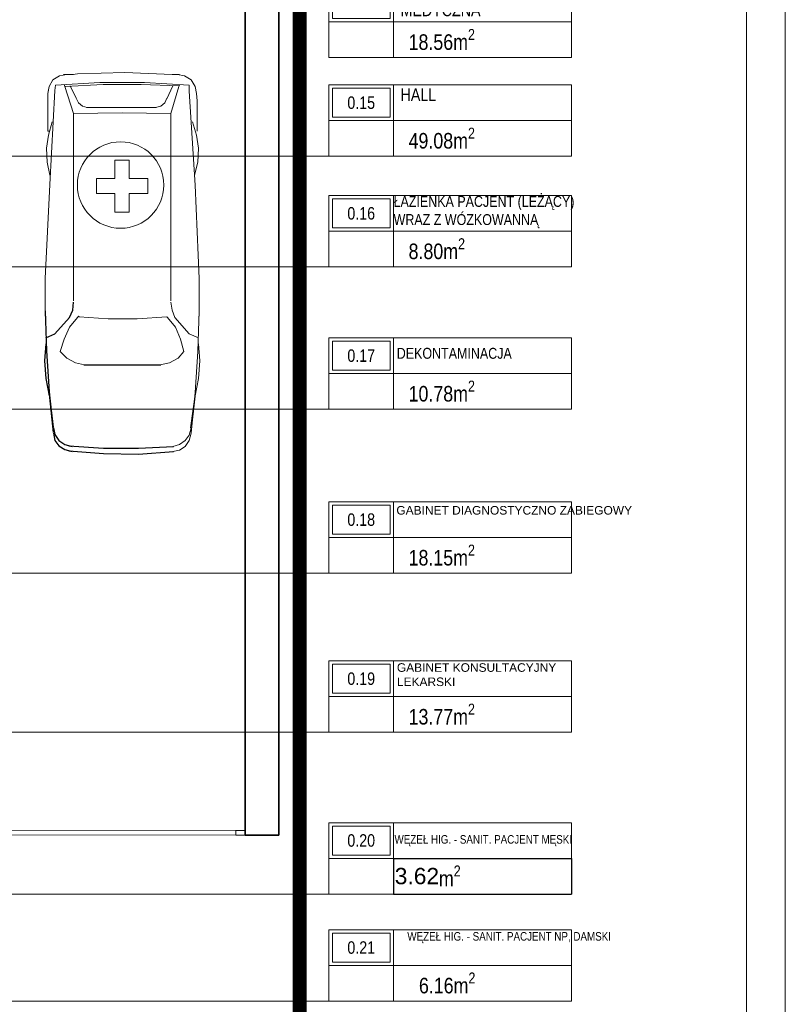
# Model space of a CAD drawing. Header units: millimetres. Extents: x -9409 to 0, y -5353 to 3057.
# Tile 199 of 256: x -4353 to -3369, y -3621 to -2354. Entities that reach past the tile are written whole.
import ezdxf

# ---------------------------------------------------------------- set-up
doc = ezdxf.new("R2010")
doc.units = ezdxf.units.MM
doc.linetypes.add('ACAD_ISO02W100', pattern=[15, 12, -3])
doc.linetypes.add('DASHED2', pattern=[0.375, 0.25, -0.125])
for name, color, linetype, lineweight in [('A-AREA-____-IDEN', 81, 'Continuous', 5), ('SQ_ISTN.Ściany', 140, 'Continuous', 35), ('Sq_Okna', 170, 'Continuous', 9), ('SQ_Opisy', 7, 'Continuous', 18), ('SQ_PROJ.Ściany', 7, 'Continuous', 35), ('SQ_ZAKRES_OPRACOWANIA', 7, 'ACAD_ISO02W100', 20)]:
    doc.layers.add(name, color=color, linetype=linetype, lineweight=lineweight)
doc.layers.add('PDF _Geometria', color=7, linetype='Continuous')
doc.styles.add('Arial Narrow_2', font='ARIALN.TTF', dxfattribs={"height": 20})
doc.styles.get("Standard").update_dxf_attribs({"font": 'arial.ttf'})

# ---------------------------------------------------------------- blocks, each defined once
blk = doc.blocks.new('ET_pom_prokocim 1_200 - SZEROKA --4287470-__- 0_00 parter')
at = {"layer": 'A-AREA-____-IDEN'}
blk.add_line((2.943, 0.629), (2.943, -1.377), dxfattribs=at)
blk.add_wipeout([(-3.629, 2.634), (10, 2.634), (10, -1.377), (-3.629, -1.377)])
for p, q in [((-3.629, -1.377), (-3.629, 2.634)), ((-3.629, 2.634), (10, 2.634)), ((0, 0.629), (0, 2.634)), ((10, 2.634), (10, -1.377)), ((-3.629, 0.629), (0, 0.629)), ((0, 0.629), (0, -1.377)), ((10, 0.629), (0, 0.629)), ((10, -1.377), (-3.629, -1.377))]:
    blk.add_line(p, q, dxfattribs=at)
blk.add_lwpolyline([(-3.441, 0.817), (-0.188, 0.817), (-0.188, 2.446), (-3.441, 2.446)], close=True, dxfattribs=at)
blk = doc.blocks.new('*T138')
at = {"layer": 'A-AREA-____-IDEN', "color": 0, "linetype": 'ByBlock', "lineweight": -2, "transparency": 16777216}
for p, q in [((0, 0), (228.8, 0)), ((0, 0), (0, -45.9)), ((228.8, 0), (228.8, -45.9)), ((0, -45.9), (228.8, -45.9))]:
    blk.add_line(p, q, dxfattribs=at)
at = {"layer": 'A-AREA-____-IDEN', "color": 0, "lineweight": 18, "transparency": 16777216, "insert": (1.5, -22.9), "char_height": 21, "width": 225.8, "attachment_point": 4}
blk.add_mtext('3.62', dxfattribs=at)
blk = doc.blocks.new('stan projektowany')
at = {"layer": 'PDF _Geometria', "lineweight": 13}
for points in [[(-14613, 7229.2), (-14622.4, 7229.2), (-14683.3, 7231.8), (-14744.2, 7230.1), (-14750.1, 7229.2)], [(-14587.7, 6966.9), (-14592.7, 7087.1), (-14600.4, 7208.1), (-14600.4, 7215.7), (-14657.9, 7219.1), (-14715.4, 7219.1), (-14772.1, 7215.7), (-14773, 7208.9), (-14779.7, 7087.9), (-14785.7, 6966.9)], [(-14757.7, 7229.2), (-14767, 7227.5), (-14775.5, 7222.5), (-14780.6, 7214), (-14782.3, 7204.7), (-14782.3, 7156.5), (-14780.6, 7156.5)], [(-14749.3, 7229.2), (-14762, 7229.2)], [(-14590.2, 7156.5), (-14590.2, 7195.4), (-14591, 7204.7), (-14592.7, 7214), (-14597.8, 7222.5), (-14606.3, 7227.5), (-14615.6, 7229.2)], [(-14781.4, 7209.8), (-14782.3, 7204.7)], [(-14749.3, 7179.3), (-14760.3, 7214), (-14761.1, 7216.5)], [(-14613.9, 7214.8), (-14662.1, 7216.5), (-14711.2, 7216.5), (-14759.4, 7214)], [(-14753.5, 7214.8), (-14745.9, 7198.8), (-14742.5, 7192.8), (-14737.4, 7188.6), (-14731.5, 7186.9)], [(-14749.3, 6938.2), (-14749.3, 7179.3), (-14686.7, 7180.1), (-14624, 7179.3), (-14613.9, 7214), (-14612.2, 7216.5)], [(-14621.5, 7214.8), (-14629.1, 7197.9)], [(-14643.5, 7186.9), (-14636.7, 7188.6), (-14631.7, 7192.8), (-14629.1, 7198.8)], [(-14642.7, 7186.9), (-14732.4, 7186.9)], [(-14776.4, 7168.3), (-14781.4, 7151.4), (-14784, 7134.5), (-14783.1, 7116.7), (-14779.7, 7099.8)], [(-14624, 6938.2), (-14624, 7179.3)], [(-14593.6, 7099.8), (-14589.4, 7116.7), (-14588.5, 7134.5), (-14591, 7151.4), (-14596.1, 7168.3)], [(-14785.7, 6918.7), (-14785.7, 6967.8)], [(-14587.7, 6918.7), (-14587.7, 6967.8)], [(-14784.8, 6890.8), (-14773, 6895.8), (-14754.4, 6917), (-14750.1, 6926.3), (-14749.3, 6936.5)], [(-14624, 6936.5), (-14622.4, 6926.3), (-14619, 6917), (-14600.4, 6895.8), (-14588.5, 6890.8)], [(-14785.7, 6925.5), (-14784, 6873.8), (-14780.6, 6821.4), (-14774.7, 6768.9), (-14779.7, 6813.8)], [(-14637.6, 6856.1), (-14625.7, 6858.6), (-14614.7, 6864.5), (-14607.1, 6873), (-14611.4, 6889.1), (-14618.1, 6904.3), (-14628.3, 6917), (-14629.1, 6917.8), (-14667.2, 6915.3), (-14704.4, 6915.3), (-14741.7, 6917.8), (-14742.5, 6918.7), (-14744.2, 6917), (-14754.4, 6904.3), (-14761.1, 6889.1), (-14766.2, 6873), (-14757.7, 6864.5), (-14746.7, 6858.6), (-14734.9, 6856.1)], [(-14621.5, 6744.4), (-14613, 6746.1), (-14605.4, 6751.1), (-14600.4, 6758.8), (-14597.8, 6768.1), (-14592.7, 6820.5), (-14589.4, 6873), (-14587.7, 6925.5)], [(-14784.8, 6883.1), (-14786.5, 6861.2), (-14784.8, 6838.3), (-14780.6, 6816.3)], [(-14592.7, 6816.3), (-14588.5, 6838.3), (-14586.8, 6861.2), (-14588.5, 6883.1)], [(-14735.7, 6856.1), (-14636.7, 6856.1)], [(-14774.7, 6775.7), (-14779.7, 6816.3)], [(-14598.7, 6774.8), (-14592.7, 6818)], [(-14597.8, 6769.8), (-14592.7, 6815.5)], [(-14774.7, 6774.8), (-14773, 6766.4), (-14767.9, 6758.8), (-14760.3, 6753.7), (-14751, 6751.1)], [(-14621.5, 6751.1), (-14613, 6753.7), (-14605.4, 6758.8), (-14600.4, 6765.5), (-14597.8, 6774.8)], [(-14774.7, 6768.1), (-14773, 6758.8), (-14767.9, 6752), (-14760.3, 6746.9), (-14751, 6744.4)], [(-14755.2, 6752), (-14710.4, 6748.6), (-14665.5, 6748.6), (-14620.7, 6751.1)], [(-14755.2, 6745.2), (-14710.4, 6741.8), (-14665.5, 6741), (-14620.7, 6744.4)]]:
    blk.add_lwpolyline(points, dxfattribs=at)
blk.add_lwpolyline([(-14677.4, 7095.5), (-14653.7, 7095.5), (-14653.7, 7076.1), (-14677.4, 7076.1), (-14677.4, 7052.4), (-14696, 7052.4), (-14696, 7076.1), (-14719.7, 7076.1), (-14719.7, 7095.5), (-14696, 7095.5), (-14696, 7119.2), (-14677.4, 7119.2)], close=True, dxfattribs=at)
at = {"layer": 'PDF _Geometria'}
for points in [[(-14784.8, 6890.8), (-14773, 6895.8), (-14754.4, 6917), (-14750.1, 6926.3), (-14749.3, 6936.5)], [(-14785.7, 6925.5), (-14784, 6873.8), (-14780.6, 6821.4), (-14774.7, 6768.9), (-14779.7, 6813.8)], [(-14784.8, 6883.1), (-14786.5, 6861.2), (-14784.8, 6838.3), (-14780.6, 6816.3)], [(-14735.7, 6856.1), (-14636.7, 6856.1)], [(-14774.7, 6775.7), (-14779.7, 6816.3)], [(-14774.7, 6774.8), (-14773, 6766.4), (-14767.9, 6758.8), (-14760.3, 6753.7), (-14751, 6751.1)], [(-14774.7, 6768.1), (-14773, 6758.8), (-14767.9, 6752), (-14760.3, 6746.9), (-14751, 6744.4)], [(-14755.2, 6752), (-14710.4, 6748.6), (-14665.5, 6748.6), (-14620.7, 6751.1)], [(-14755.2, 6745.2), (-14710.4, 6741.8), (-14665.5, 6741), (-14620.7, 6744.4)]]:
    blk.add_lwpolyline(points, dxfattribs=at)
at = {"layer": 'PDF _Geometria', "lineweight": 13}
blk.add_circle((-14688.6, 7087.2), 55.6, dxfattribs=at)
at = {"layer": 'SQ_ISTN.Ściany'}
blk.add_lwpolyline([(-14485.3, 6251.2), (-14485.3, 7513.4), (-14528.4, 7513.4), (-14528.4, 6251.2)], close=True, dxfattribs=at)
at = {"layer": 'Sq_Okna'}
for p, q in [((-15138.6, 6258.2), (-14528.4, 6257.2)), ((-15138.6, 6252.2), (-14528.4, 6251.2))]:
    blk.add_line(p, q, dxfattribs=at)
blk.add_lwpolyline([(-14528.4, 6251.2), (-14528.4, 6257.2), (-14540.4, 6257.2), (-14540.4, 6251.2)], close=True, dxfattribs=at)
at = {"layer": 'SQ_ZAKRES_OPRACOWANIA', "color": 251, "linetype": 'DASHED2', "ltscale": 100, "true_color": 0x636466, "const_width": 18}
blk.add_lwpolyline([(-15104.6, 10541.7), (-15104.6, 7946.2), (-14458.4, 7942.5), (-14458.4, 5881.5), (-17103, 5881.5), (-17103, 6223), (-18509.3, 6211.2), (-18509.3, 5925.5), (-19462.5, 5925.5), (-19462.5, 6211.2), (-19394.6, 6211.2), (-19394.6, 7808.2), (-16999.6, 7808.2), (-16999.6, 7178.2), (-16704.6, 7178.2), (-16704.6, 7768.2), (-16704.6, 8898.7), (-16259.6, 8898.7), (-16259.6, 9307.6), (-16071.6, 9307.6), (-16071.6, 9436.6)], dxfattribs=at)

msp = doc.modelspace()

# ---------------------------------------------------------------- block references
at = {"layer": 'A-AREA-____-IDEN', "lineweight": 18, "xscale": 22.88, "yscale": 22.88, "zscale": 22.88}
for p in [(-3872.6, -2371.8), (-3872.6, -2498.7), (-3872.6, -2640.9), (-3872.6, -2823.9), (-3872.6, -3034.9)]:
    msp.add_blockref('ET_pom_prokocim 1_200 - SZEROKA --4287470-__- 0_00 parter', p, dxfattribs=at)
at = {"layer": 'SQ_ISTN.Ściany'}
msp.add_blockref('stan projektowany', (10465, -9654.3), dxfattribs=at)

# ---------------------------------------------------------------- next in the draw order: linework, layer by layer
at = {"layer": 'A-AREA-____-IDEN'}
for p, q in [((-3643.8, -2530.2), (-5675.8, -2530.2)), ((-3643.8, -2672.4), (-5135.1, -2672.4)), ((-3955.7, -2855.4), (-4958.4, -2855)), ((-3643.8, -3066.4), (-5135.1, -3066.4))]:
    msp.add_line(p, q, dxfattribs=at)
at = {"layer": 'SQ_Opisy', "lineweight": 9}
msp.add_lwpolyline([(-9208.9, -5303.2), (-3418.9, -5303.2), (-3418.9, 3006.8), (-9208.9, 3006.8)], close=True, dxfattribs=at)

# ---------------------------------------------------------------- next in the draw order: texts
at = {"layer": 'SQ_Opisy', "color": 7, "lineweight": 13, "char_height": 16, "width": 219.602, "attachment_point": 1, "line_spacing_factor": 0.675}
for s, insert in [('{\\fArial Narrow|b0|i0|c238|p34;\\C256;TRIAGE / SEGREGACJA MEDYCZNA }', (-3863.6, -2316)), ('{\\fArial Narrow|b0|i0|c238|p34;\\C256;HALL}', (-3863.6, -2442.9))]:
    msp.add_mtext(s, dxfattribs=dict(at, insert=insert))
at = {"layer": 'SQ_Opisy', "color": 7, "lineweight": 13}
for s, insert, char_height, width, attachment_point in [('{\\fArial Narrow|b0|i0|c238|p34;\\C256;0.15}', (-3914.2, -2461.3), 16, 219.596, 5), ('{\\fArial Narrow|b0|i0|c238|p34;\\C256;ŁAZIENKA PACJENT (LEŻĄCY)\\PWRAZ Z WÓZKOWANNĄ}', (-3872.6, -2581.2), 14, 336.499, 1), ('{\\fArial Narrow|b0|i0|c238|p34;\\C256;0.16}', (-3914.2, -2603.6), 16, 219.596, 5), ('{\\fArial Narrow|b0|i0|c238|p34;\\C256;0.17}', (-3914.2, -2786.6), 16, 219.596, 5), ('{\\fArial Narrow|b0|i0|c238|p34;\\C256;DEKONTAMINACJA }', (-3868.5, -2776.5), 14, 219.794, 1), ('\\pxql;GABINET DIAGNOSTYCZNO ZABIEGOWY', (-3869, -2979.9), 11, 295.025, 1), ('{\\fArial Narrow|b0|i0|c238|p34;\\C256;0.18}', (-3914.2, -2997.5), 16, 219.596, 5)]:
    msp.add_mtext(s, dxfattribs=dict(at, insert=insert, char_height=char_height, width=width, attachment_point=attachment_point))
at = {"layer": 'SQ_PROJ.Ściany', "char_height": 20, "attachment_point": 1, "style": 'Arial Narrow_2'}
for s, insert in [('\\A1;18.56m{\\H0.7x;\\S2^ ;}', (-3853.3, -2366.5)), ('\\A1;49.08m{\\H0.7x;\\S2^ ;}', (-3853.3, -2493.4)), ('\\A1;8.80m{\\H0.7x;\\S2^ ;}', (-3853.3, -2635.6)), ('\\A1;10.78m{\\H0.7x;\\S2^ ;}', (-3853.3, -2818.7)), ('\\A1;18.15m{\\H0.7x;\\S2^ ;}', (-3853.3, -3029.6))]:
    msp.add_mtext(s, dxfattribs=dict(at, insert=insert))

# ---------------------------------------------------------------- next in the draw order: block references
at = {"layer": 'A-AREA-____-IDEN', "lineweight": 18, "xscale": 22.88, "yscale": 22.88, "zscale": 22.88}
for p in [(-3872.6, -3239.4), (-3872.6, -3585.1)]:
    msp.add_blockref('ET_pom_prokocim 1_200 - SZEROKA --4287470-__- 0_00 parter', p, dxfattribs=at)

# ---------------------------------------------------------------- next in the draw order: linework, layer by layer
at = {"layer": 'A-AREA-____-IDEN'}
for p, q in [((-3643.8, -3270.9), (-4859.2, -3270.9)), ((-3643.8, -3616.6), (-4845.8, -3616.6))]:
    msp.add_line(p, q, dxfattribs=at)
at = {"layer": 'SQ_Opisy', "color": 7, "lineweight": 9, "true_color": 0xf7f7f7}
msp.add_lwpolyline([(-9408.9, -5353.2), (-3368.9, -5353.2), (-3368.9, 3056.8), (-9408.9, 3056.8)], close=True, dxfattribs=at)

# ---------------------------------------------------------------- next in the draw order: texts
at = {"layer": 'SQ_Opisy', "color": 7, "lineweight": 13}
for s, insert, char_height, width, attachment_point in [('GABINET KONSULTACYJNY \\PLEKARSKI ', (-3868.3, -3182.1), 11, 247.878, 1), ('{\\fArial Narrow|b0|i0|c238|p34;\\C256;0.19}', (-3914.2, -3202), 16, 219.596, 5), ('{\\fArial Narrow|b0|i0|c238|p34;\\C256;WĘZEŁ HIG. - SANIT. PACJENT NP, DAMSKI}', (-3854.9, -3527.8), 11, 247.878, 1), ('{\\fArial Narrow|b0|i0|c238|p34;\\C256;0.21}', (-3914.2, -3547.8), 16, 219.596, 5)]:
    msp.add_mtext(s, dxfattribs=dict(at, insert=insert, char_height=char_height, width=width, attachment_point=attachment_point))
at = {"layer": 'SQ_PROJ.Ściany', "char_height": 20, "attachment_point": 1, "style": 'Arial Narrow_2'}
for s, insert in [('\\A1;13.77m{\\H0.7x;\\S2^ ;}', (-3853.3, -3234.1)), ('\\A1;6.16m{\\H0.7x;\\S2^ ;}', (-3840, -3579.8))]:
    msp.add_mtext(s, dxfattribs=dict(at, insert=insert))

# ---------------------------------------------------------------- next in the draw order: block references
at = {"layer": 'A-AREA-____-IDEN', "lineweight": 18, "xscale": 22.88, "yscale": 22.88, "zscale": 22.88}
msp.add_blockref('ET_pom_prokocim 1_200 - SZEROKA --4287470-__- 0_00 parter', (-3872.6, -3447.4), dxfattribs=at)

# ---------------------------------------------------------------- next in the draw order: linework, layer by layer
at = {"layer": 'A-AREA-____-IDEN'}
msp.add_line((-3643.8, -3478.9), (-4845.8, -3478.9), dxfattribs=at)

# ---------------------------------------------------------------- next in the draw order: block references
msp.add_blockref('*T138', (-3872.6, -3433))

# ---------------------------------------------------------------- next in the draw order: texts
at = {"layer": 'SQ_Opisy', "color": 7, "lineweight": 13}
for s, insert, char_height, width, attachment_point in [('{\\fArial Narrow|b0|i0|c238|p34;\\C256;0.20}', (-3914.2, -3410.1), 16, 219.596, 5), ('{\\fArial Narrow|b0|i0|c238|p34;\\C256;WĘZEŁ HIG. - SANIT. PACJENT MĘSKI}', (-3871.4, -3403.1), 11, 241.353, 1)]:
    msp.add_mtext(s, dxfattribs=dict(at, insert=insert, char_height=char_height, width=width, attachment_point=attachment_point))
at = {"layer": 'SQ_PROJ.Ściany', "insert": (-3814.3, -3442.2), "char_height": 20, "attachment_point": 1, "style": 'Arial Narrow_2'}
msp.add_mtext('\\A1;m{\\H0.7x;\\S2^ ;}', dxfattribs=at)

doc.saveas('drawing.dxf')
